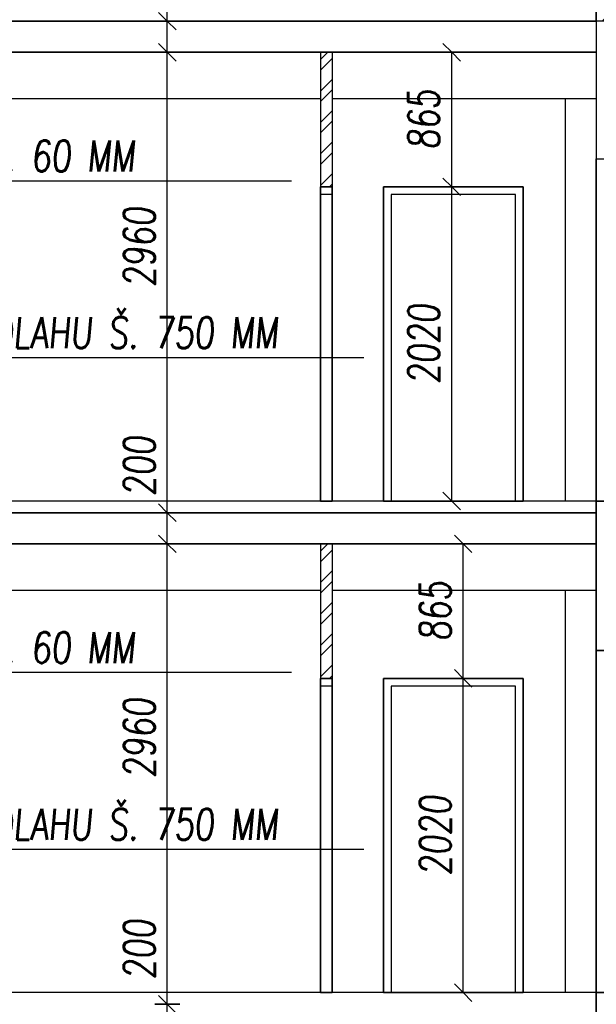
# Model space of a CAD drawing. Header units: millimetres. Extents: x 22267 to 193155, y 329430 to 541733.
# Tile 53 of 89: x 132828 to 136537, y 367315 to 373645. Entities that reach past the tile are written whole.
import ezdxf

# ---------------------------------------------------------------- set-up
doc = ezdxf.new("R2010")
doc.units = ezdxf.units.MM
for name, color, linetype in [('BOURÁNÍ PŘÍČEK', 30, 'Continuous'), ('KOTY_100', 7, 'Continuous'), ('KÓTY BP PODLAHA', 255, 'Continuous'), ('KÓTY BP PŘÍČKY', 255, 'Continuous'), ('TENKA', 4, 'Continuous'), ('TLUSTA', 2, 'Continuous'), ('ŽB', 1, 'Continuous')]:
    doc.layers.add(name, color=color, linetype=linetype)
doc.styles.add('CS-ROMANS', font='romans.shx', dxfattribs={"width": 0.75, "oblique": 5})
doc.styles.add('CS-ROMANS_100', font='romans.shx', dxfattribs={"width": 0.75, "oblique": 5, "height": 200})
doc.dimstyles.new('A_KÓTA_100', dxfattribs={"dimtxt": 200, "dimasz": 4, "dimexe": 100, "dimexo": 1500, "dimgap": 80, "dimtad": 1, "dimdec": 0, "dimdsep": 46, "dimtxsty": 'CS-ROMANS_100', "dimblk": 'KOT_CARA20', "dimcen": 90, "dimse1": 1, "dimse2": 1, "dimclrd": 256, "dimclre": 256, "dimclrt": 256, "dimadec": 0, "dimazin": 0, "dimtfac": 1, "dimtdec": 0, "dimtix": 1, "dimtmove": 2, "dimatfit": 3, "dimldrblk": 'OBLIQUE', "dimfxl": 1, "dimfxlon": 1, "dimtolj": 1, "dimarcsym": 0})

# ---------------------------------------------------------------- blocks, each defined once
blk = doc.blocks.new('KOT_CARA20')
for p, q in [((0, 20), (0, -20)), ((0, 0), (-14.1, -14.1)), ((0, 0), (14.1, 14.1))]:
    blk.add_line(p, q)
blk = doc.blocks.new('*D3280')
at = {"layer": 'Defpoints', "color": 0, "transparency": 16777216}
for p in [(133777.5, 367315.5), (134049.2, 367315.5), (134056.7, 367115.5)]:
    blk.add_point(p, dxfattribs=at)
at = {"layer": 'KOTY_100', "lineweight": -2, "transparency": 16777216}
blk.add_line((133777.5, 367119.5), (133777.5, 367311.5), dxfattribs=at)
at = {"layer": 'KOTY_100', "lineweight": -2, "transparency": 16777216, "xscale": 4, "yscale": 4, "zscale": 4}
for p, rotation in [((133777.5, 367315.5), 90), ((133777.5, 367115.5), 270)]:
    blk.add_blockref('KOT_CARA20', p, dxfattribs=dict(at, rotation=rotation))
at = {"layer": 'KOTY_100', "transparency": 16777216, "insert": (133597.5, 367668.2), "char_height": 200, "attachment_point": 5, "rotation": 90, "style": 'CS-ROMANS_100'}
blk.add_mtext('\\A1;200', dxfattribs=at)
blk = doc.blocks.new('_OBLIQUE')
at = {"color": 0, "linetype": 'ByBlock', "ltscale": 15}
blk.add_line((-0.5, -0.5), (0.5, 0.5), dxfattribs=at)
blk = doc.blocks.new('*D3281')
at = {"layer": 'Defpoints', "color": 0, "transparency": 16777216}
for p in [(133777.5, 370275.5), (134388.5, 370275.5), (134049.2, 367315.5)]:
    blk.add_point(p, dxfattribs=at)
at = {"layer": 'KOTY_100', "lineweight": -2, "transparency": 16777216}
blk.add_line((133777.5, 367319.5), (133777.5, 370271.5), dxfattribs=at)
at = {"layer": 'KOTY_100', "lineweight": -2, "transparency": 16777216, "xscale": 4, "yscale": 4, "zscale": 4}
for p, rotation in [((133777.5, 370275.5), 90), ((133777.5, 367315.5), 270)]:
    blk.add_blockref('KOT_CARA20', p, dxfattribs=dict(at, rotation=rotation))
at = {"layer": 'KOTY_100', "transparency": 16777216, "insert": (133597.5, 369027.9), "char_height": 200, "attachment_point": 5, "rotation": 90, "style": 'CS-ROMANS_100'}
blk.add_mtext('\\A1;2960', dxfattribs=at)
blk = doc.blocks.new('*D3282')
at = {"layer": 'Defpoints', "color": 0, "transparency": 16777216}
for p in [(133777.5, 370475.5), (134358.4, 370475.5), (134388.5, 370275.5)]:
    blk.add_point(p, dxfattribs=at)
at = {"layer": 'KOTY_100', "lineweight": -2, "transparency": 16777216}
blk.add_line((133777.5, 370279.5), (133777.5, 370471.5), dxfattribs=at)
at = {"layer": 'KOTY_100', "lineweight": -2, "transparency": 16777216, "xscale": 4, "yscale": 4, "zscale": 4}
for p, rotation in [((133777.5, 370475.5), 90), ((133777.5, 370275.5), 270)]:
    blk.add_blockref('KOT_CARA20', p, dxfattribs=dict(at, rotation=rotation))
at = {"layer": 'KOTY_100', "transparency": 16777216, "insert": (133597.5, 370775.2), "char_height": 200, "attachment_point": 5, "rotation": 90, "style": 'CS-ROMANS_100'}
blk.add_mtext('\\A1;200', dxfattribs=at)
blk = doc.blocks.new('*D3283')
at = {"layer": 'Defpoints', "color": 0, "transparency": 16777216}
for p in [(133777.5, 373435.5), (134320.7, 373435.5), (134358.4, 370475.5)]:
    blk.add_point(p, dxfattribs=at)
at = {"layer": 'KOTY_100', "lineweight": -2, "transparency": 16777216}
blk.add_line((133777.5, 370479.5), (133777.5, 373431.5), dxfattribs=at)
at = {"layer": 'KOTY_100', "lineweight": -2, "transparency": 16777216, "xscale": 4, "yscale": 4, "zscale": 4}
for p, rotation in [((133777.5, 373435.5), 90), ((133777.5, 370475.5), 270)]:
    blk.add_blockref('KOT_CARA20', p, dxfattribs=dict(at, rotation=rotation))
at = {"layer": 'KOTY_100', "transparency": 16777216, "insert": (133597.5, 372184.1), "char_height": 200, "attachment_point": 5, "rotation": 90, "style": 'CS-ROMANS_100'}
blk.add_mtext('\\A1;2960', dxfattribs=at)
blk = doc.blocks.new('*D3284')
at = {"layer": 'Defpoints', "color": 0, "transparency": 16777216}
for p in [(133777.5, 373635.5), (134267.9, 373635.5), (134320.7, 373435.5)]:
    blk.add_point(p, dxfattribs=at)
at = {"layer": 'KOTY_100', "lineweight": -2, "transparency": 16777216}
blk.add_line((133777.5, 373439.5), (133777.5, 373631.5), dxfattribs=at)
at = {"layer": 'KOTY_100', "lineweight": -2, "transparency": 16777216, "xscale": 4, "yscale": 4, "zscale": 4}
for p, rotation in [((133777.5, 373635.5), 90), ((133777.5, 373435.5), 270)]:
    blk.add_blockref('KOT_CARA20', p, dxfattribs=dict(at, rotation=rotation))
at = {"layer": 'KOTY_100', "transparency": 16777216, "insert": (133597.5, 373948.8), "char_height": 200, "attachment_point": 5, "rotation": 90, "style": 'CS-ROMANS_100'}
blk.add_mtext('\\A1;200', dxfattribs=at)
blk = doc.blocks.new('*D3285')
at = {"layer": 'Defpoints', "color": 0, "transparency": 16777216}
for p in [(133777.5, 376595.5), (134169.8, 376595.5), (134267.9, 373635.5)]:
    blk.add_point(p, dxfattribs=at)
at = {"layer": 'KOTY_100', "lineweight": -2, "transparency": 16777216}
blk.add_line((133777.5, 373639.5), (133777.5, 376591.5), dxfattribs=at)
at = {"layer": 'KOTY_100', "lineweight": -2, "transparency": 16777216, "xscale": 4, "yscale": 4, "zscale": 4}
for p, rotation in [((133777.5, 376595.5), 90), ((133777.5, 373635.5), 270)]:
    blk.add_blockref('KOT_CARA20', p, dxfattribs=dict(at, rotation=rotation))
at = {"layer": 'KOTY_100', "transparency": 16777216, "insert": (133597.5, 375260.7), "char_height": 200, "attachment_point": 5, "rotation": 90, "style": 'CS-ROMANS_100'}
blk.add_mtext('\\A1;2960', dxfattribs=at)
blk = doc.blocks.new('*D3401')
at = {"layer": 'Defpoints', "color": 0, "transparency": 16777216}
for p in [(134911.2, 369410.5), (135681, 369410.5), (135115, 367390.5)]:
    blk.add_point(p, dxfattribs=at)
at = {"layer": 'KÓTY BP PŘÍČKY', "lineweight": -2, "transparency": 16777216}
blk.add_line((135681, 367394.5), (135681, 369406.5), dxfattribs=at)
at = {"layer": 'KÓTY BP PŘÍČKY', "lineweight": -2, "transparency": 16777216, "xscale": 4, "yscale": 4, "zscale": 4}
for p, rotation in [((135681, 369410.5), 90), ((135681, 367390.5), 270)]:
    blk.add_blockref('KOT_CARA20', p, dxfattribs=dict(at, rotation=rotation))
at = {"layer": 'KÓTY BP PŘÍČKY', "transparency": 16777216, "insert": (135501, 368400.5), "char_height": 200, "attachment_point": 5, "rotation": 90, "style": 'CS-ROMANS_100'}
blk.add_mtext('\\A1;2020', dxfattribs=at)
blk = doc.blocks.new('*D3402')
at = {"layer": 'Defpoints', "color": 0, "transparency": 16777216}
for p in [(135681, 370275.5), (135881.7, 370275.5), (134911.2, 369410.5)]:
    blk.add_point(p, dxfattribs=at)
at = {"layer": 'KÓTY BP PŘÍČKY', "lineweight": -2, "transparency": 16777216}
blk.add_line((135681, 369414.5), (135681, 370271.5), dxfattribs=at)
at = {"layer": 'KÓTY BP PŘÍČKY', "lineweight": -2, "transparency": 16777216, "xscale": 4, "yscale": 4, "zscale": 4}
for p, rotation in [((135681, 370275.5), 90), ((135681, 369410.5), 270)]:
    blk.add_blockref('KOT_CARA20', p, dxfattribs=dict(at, rotation=rotation))
at = {"layer": 'KÓTY BP PŘÍČKY', "transparency": 16777216, "insert": (135501, 369843), "char_height": 200, "attachment_point": 5, "rotation": 90, "style": 'CS-ROMANS_100'}
blk.add_mtext('\\A1;865', dxfattribs=at)
blk = doc.blocks.new('*D3403')
at = {"layer": 'Defpoints', "color": 0, "transparency": 16777216}
for p in [(134837.4, 372570.5), (135607.3, 372570.5), (135041.3, 370550.5)]:
    blk.add_point(p, dxfattribs=at)
at = {"layer": 'KÓTY BP PŘÍČKY', "lineweight": -2, "transparency": 16777216}
blk.add_line((135607.3, 370554.5), (135607.3, 372566.5), dxfattribs=at)
at = {"layer": 'KÓTY BP PŘÍČKY', "lineweight": -2, "transparency": 16777216, "xscale": 4, "yscale": 4, "zscale": 4}
for p, rotation in [((135607.3, 372570.5), 90), ((135607.3, 370550.5), 270)]:
    blk.add_blockref('KOT_CARA20', p, dxfattribs=dict(at, rotation=rotation))
at = {"layer": 'KÓTY BP PŘÍČKY', "transparency": 16777216, "insert": (135427.3, 371560.5), "char_height": 200, "attachment_point": 5, "rotation": 90, "style": 'CS-ROMANS_100'}
blk.add_mtext('\\A1;2020', dxfattribs=at)
blk = doc.blocks.new('*D3404')
at = {"layer": 'Defpoints', "color": 0, "transparency": 16777216}
for p in [(135607.3, 373435.5), (135807.9, 373435.5), (134837.4, 372570.5)]:
    blk.add_point(p, dxfattribs=at)
at = {"layer": 'KÓTY BP PŘÍČKY', "lineweight": -2, "transparency": 16777216}
blk.add_line((135607.3, 372574.5), (135607.3, 373431.5), dxfattribs=at)
at = {"layer": 'KÓTY BP PŘÍČKY', "lineweight": -2, "transparency": 16777216, "xscale": 4, "yscale": 4, "zscale": 4}
for p, rotation in [((135607.3, 373435.5), 90), ((135607.3, 372570.5), 270)]:
    blk.add_blockref('KOT_CARA20', p, dxfattribs=dict(at, rotation=rotation))
at = {"layer": 'KÓTY BP PŘÍČKY', "transparency": 16777216, "insert": (135427.3, 373003), "char_height": 200, "attachment_point": 5, "rotation": 90, "style": 'CS-ROMANS_100'}
blk.add_mtext('\\A1;865', dxfattribs=at)

msp = doc.modelspace()

# ---------------------------------------------------------------- hatches: boundary and pattern name
at = {"layer": 'BOURÁNÍ PŘÍČEK'}
h = msp.add_hatch(dxfattribs=at)
h.set_pattern_fill('ANSI32', color=256, scale=15)
h.set_pattern_definition([(45, (-3e-10, -28440), (-101.02788, 101.02788), []), (45, (67.35, -28440), (-101.02788, 101.02788), [])])
h.paths.add_polyline_path([(136537.4, 373710.5), (140622.4, 373710.5), (140622.4, 373635.5), (136537.4, 373635.5)])
h = msp.add_hatch(dxfattribs=at)
h.set_pattern_fill('ANSI32', color=256, scale=15)
h.set_pattern_definition([(45, (94701.44, -29565), (-101.02788, 101.02788), []), (45, (94768.79, -29565), (-101.02788, 101.02788), [])])
h.paths.add_polyline_path([(134762.4, 373435.5), (134837.4, 373435.5), (134837.4, 372570.5), (134762.4, 372570.5)])
h = msp.add_hatch(dxfattribs=at)
h.set_pattern_fill('ANSI32', color=256, scale=15)
h.set_pattern_definition([(45, (94701.44, -32725), (-101.02788, 101.02788), []), (45, (94768.79, -32725), (-101.02788, 101.02788), [])])
h.paths.add_polyline_path([(134762.4, 370275.5), (134837.4, 370275.5), (134837.4, 369410.5), (134762.4, 369410.5)])

# ---------------------------------------------------------------- linework, layer by layer
for points in [[(136537.4, 406325.5), (136537.4, 335810.5)], [(134762.4, 373435.5), (134762.4, 372570.5)], [(134837.4, 373435.5), (134837.4, 372570.5)], [(134762.4, 370275.5), (134762.4, 369410.5)], [(134837.4, 370275.5), (134837.4, 369410.5)]]:
    msp.add_lwpolyline(points, dxfattribs=at)
for points in [[(136537.4, 373710.5), (140622.4, 373710.5), (140622.4, 373635.5), (136537.4, 373635.5)], [(136537.4, 372750.5), (136737.4, 372750.5), (136737.4, 370550.5), (136537.4, 370550.5)], [(134762.4, 372570.5), (134837.4, 372570.5), (134837.4, 372520.5), (134762.4, 372520.5)], [(134762.4, 370550.5), (134837.4, 370550.5), (134837.4, 372570.5), (134762.4, 372570.5)], [(134762.4, 372570.5), (134837.4, 372570.5), (134837.4, 370550.5), (134762.4, 370550.5)], [(135167.4, 370550.5), (136067.4, 370550.5), (136067.4, 372570.5), (135167.4, 372570.5)], [(135167.4, 372570.5), (136067.4, 372570.5), (136067.4, 370550.5), (135167.4, 370550.5)], [(135217.4, 370550.5), (136017.4, 370550.5), (136017.4, 372520.5), (135217.4, 372520.5)], [(136537.4, 369590.5), (136737.4, 369590.5), (136737.4, 367390.5), (136537.4, 367390.5)], [(134762.4, 369410.5), (134837.4, 369410.5), (134837.4, 369360.5), (134762.4, 369360.5)], [(134762.4, 367390.5), (134837.4, 367390.5), (134837.4, 369410.5), (134762.4, 369410.5)], [(134762.4, 369410.5), (134837.4, 369410.5), (134837.4, 367390.5), (134762.4, 367390.5)], [(135167.4, 367390.5), (136067.4, 367390.5), (136067.4, 369410.5), (135167.4, 369410.5)], [(135167.4, 369410.5), (136067.4, 369410.5), (136067.4, 367390.5), (135167.4, 367390.5)], [(135217.4, 367390.5), (136017.4, 367390.5), (136017.4, 369360.5), (135217.4, 369360.5)]]:
    msp.add_lwpolyline(points, close=True, dxfattribs=at)
at = {"layer": 'KÓTY BP PODLAHA'}
for p, q in [((134575.7, 372607.7), (130774.8, 372607.7)), ((135042.4, 371471.6), (131256.4, 371471.6)), ((134575.7, 369447.7), (130774.8, 369447.7)), ((135042.4, 368311.6), (131256.4, 368311.6))]:
    msp.add_line(p, q, dxfattribs=at)
at = {"layer": 'TENKA'}
for points in [[(136537.4, 373635.5), (129937.4, 373635.5)], [(134762.4, 373135.5), (129937.4, 373135.5), (129937.4, 373435.5), (136537.4, 373435.5), (136537.4, 373135.5), (134837.4, 373135.5)], [(136337.4, 373135.5), (136337.4, 370550.5)], [(136537.4, 370475.5), (129937.4, 370475.5)], [(134762.4, 369975.5), (129937.4, 369975.5), (129937.4, 370275.5), (136537.4, 370275.5), (136537.4, 369975.5), (134837.4, 369975.5)], [(136337.4, 369975.5), (136337.4, 367390.5)]]:
    msp.add_lwpolyline(points, dxfattribs=at)
at = {"layer": 'TLUSTA'}
for points in [[(136537.4, 373435.5), (129937.4, 373435.5)], [(136537.4, 370550.5), (129937.4, 370550.5)], [(136537.4, 370275.5), (129937.4, 370275.5)], [(136537.4, 367390.5), (129937.4, 367390.5)]]:
    msp.add_lwpolyline(points, dxfattribs=at)
at = {"layer": 'ŽB'}
for points in [[(129937.4, 373635.5), (136537.4, 373635.5), (136537.4, 373435.5), (129937.4, 373435.5)], [(136537.4, 370550.5), (136737.4, 370550.5), (136737.4, 369590.5), (136537.4, 369590.5)], [(129937.4, 370475.5), (136537.4, 370475.5), (136537.4, 370275.5), (129937.4, 370275.5)], [(136537.4, 367390.5), (136737.4, 367390.5), (136737.4, 366430.5), (136537.4, 366430.5)]]:
    msp.add_lwpolyline(points, close=True, dxfattribs=at)

# ---------------------------------------------------------------- texts
at = {"layer": 'KÓTY BP PODLAHA', "ltscale": 15, "style": 'CS-ROMANS', "oblique": 5, "width": 0.75}
for s, p in [('VYSEKAT DRÁŽKU Š. 60 MM', (130773, 372668.6)), ('VYBOURAT PODLAHU Š. 750 MM ', (131269, 371532.6)), ('VYSEKAT DRÁŽKU Š. 60 MM', (130773, 369508.6)), ('VYBOURAT PODLAHU Š. 750 MM ', (131269, 368372.6))]:
    msp.add_text(s, height=200, dxfattribs=at).set_placement(p)

# ---------------------------------------------------------------- dimensions: what is measured, and where the dimension line sits
at = {"layer": 'KOTY_100'}
for base, p1, p2, picture, middle in [((133777.5, 376595.5), (134267.9, 373635.5), (134169.8, 376595.5), '*D3285', (133597.5, 375260.7)), ((133777.5, 373635.5), (134320.7, 373435.5), (134267.9, 373635.5), '*D3284', (133597.5, 373948.8)), ((133777.5, 373435.5), (134358.4, 370475.5), (134320.7, 373435.5), '*D3283', (133597.5, 372184.1)), ((133777.5, 370475.5), (134388.5, 370275.5), (134358.4, 370475.5), '*D3282', (133597.5, 370775.2)), ((133777.5, 370275.5), (134049.2, 367315.5), (134388.5, 370275.5), '*D3281', (133597.5, 369027.9)), ((133777.5, 367315.5), (134056.7, 367115.5), (134049.2, 367315.5), '*D3280', (133597.5, 367668.2))]:
    dim = msp.add_linear_dim(base=base, p1=p1, p2=p2, angle=90, dimstyle='A_KÓTA_100', dxfattribs=at)
    dim.commit()
    dim.dimension.update_dxf_attribs({"geometry": picture, "text_midpoint": middle, "dimtype": 160})
at = {"layer": 'KÓTY BP PŘÍČKY'}
for base, p1, p2, picture, middle in [((135607.3, 373435.5), (134837.4, 372570.5), (135807.9, 373435.5), '*D3404', (135427.3, 373003)), ((135607.3, 372570.5), (135041.3, 370550.5), (134837.4, 372570.5), '*D3403', (135427.3, 371560.5)), ((135681, 370275.5), (134911.2, 369410.5), (135881.7, 370275.5), '*D3402', (135501, 369843)), ((135681, 369410.5), (135115, 367390.5), (134911.2, 369410.5), '*D3401', (135501, 368400.5))]:
    dim = msp.add_linear_dim(base=base, p1=p1, p2=p2, angle=90, dimstyle='A_KÓTA_100', dxfattribs=at)
    dim.commit()
    dim.dimension.update_dxf_attribs({"geometry": picture, "text_midpoint": middle})

doc.saveas('drawing.dxf')
